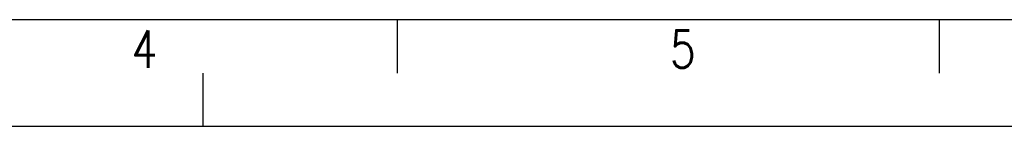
# Model space of a CAD drawing. Extents: x 0 to 594, y 0 to 420.
# Tile 6 of 30: x 193 to 285, y 0 to 10. Entities that reach past the tile are written whole.
import ezdxf

# ---------------------------------------------------------------- set-up
doc = ezdxf.new("R2010")
doc.units = 0
doc.header["$LTSCALE"] = 32.67
doc.layers.get('0').update_dxf_attribs({"linetype": 'CONTINUOUS'})
doc.styles.get("Standard").update_dxf_attribs({"font": 'SIMPLEX.SHX', "width": 0.8})

msp = doc.modelspace()

# ---------------------------------------------------------------- linework, layer by layer
at = {"color": 7}
for p, q in [((584, 10), (25, 10)), ((228.2, 10), (228.2, 5)), ((279, 10), (279, 5)), ((210, 5), (210, 0)), ((0, 0), (594, 0))]:
    msp.add_line(p, q, dxfattribs=at)

# ---------------------------------------------------------------- texts
at = {"color": 8, "char_height": 3.5, "width": 2.8, "attachment_point": 1}
for s, insert in [('4', (203.329, 9)), ('5', (253.783, 9))]:
    msp.add_mtext(s, dxfattribs=dict(at, insert=insert))

doc.saveas('drawing.dxf')
